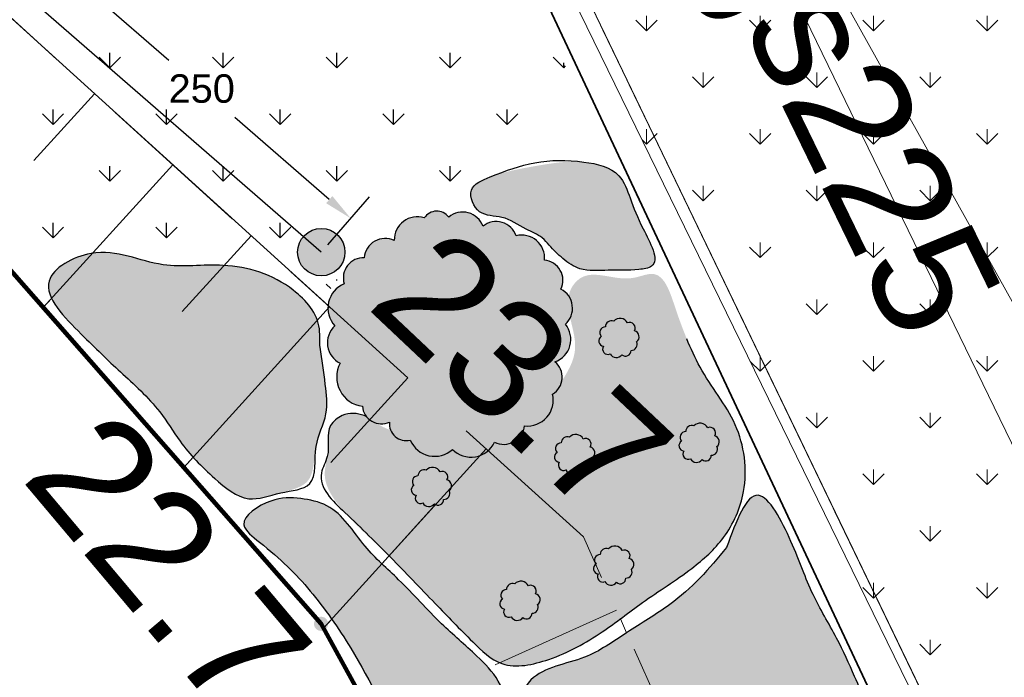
# Model space of a CAD drawing. Extents: x 5491061 to 5491264, y 5912943 to 5913063.
# Tile 39 of 58: x 5491226.67 to 5491232.9, y 5912993.07 to 5912997.24. Entities that reach past the tile are written whole.
import ezdxf
from ezdxf.enums import TextEntityAlignment as Align

# ---------------------------------------------------------------- set-up
doc = ezdxf.new("R2010")
doc.units = 0
for name, pattern in [('ACAD_ISO10W100', [18, 12, -3, 0, -3]), ('PRZER1-1', [1, 0.5, -0.5]), ('PRZER2-1', [1.5, 1, -0.5])]:
    doc.linetypes.add(name, pattern=pattern)
doc.layers.get('0').update_dxf_attribs({"linetype": 'CONTINUOUS'})
for name, color, linetype in [('AK_faszyna', 7, 'CONTINUOUS'), ('AK_ogordzenie', 7, 'CONTINUOUS'), ('AK_rośliny', 7, 'CONTINUOUS'), ('AK_wymiary', 7, 'CONTINUOUS')]:
    doc.layers.add(name, color=color, linetype=linetype)
for name, color, linetype, lineweight in [('GESDZI', 7, 'CONTINUOUS', 18), ('GESUZY', 96, 'CONTINUOUS', 18), ('GSLKOG', 7, 'CONTINUOUS', 35), ('GSPWPN', 7, 'CONTINUOUS', 13), ('GSPWPN_O', 7, 'CONTINUOUS', 13), ('GSSWWS', 141, 'CONTINUOUS', 18), ('GSSZSN', 7, 'CONTINUOUS', 18), ('GULGPR', 52, 'CONTINUOUS', 18), ('GULGPR_O', 52, 'CONTINUOUS', 18), ('GULWPR', 5, 'CONTINUOUS', 18)]:
    doc.layers.add(name, color=color, linetype=linetype, lineweight=lineweight)
doc.styles.add('Arial', font='arial.ttf')
doc.styles.get("Standard").update_dxf_attribs({"font": 'txt.shx'})
doc.linetypes.add('OGRODZENIE2', pattern='A,6.35,-2.54,[132,ltypeshp.shx,S=2.54,R=0,X=-2.54,Y=0],-2.54,25.4', length=36.83)
doc.dimstyles.get("Standard").update_dxf_attribs({"dimtxt": 0.18, "dimasz": 0.18, "dimexe": 0.18, "dimexo": 0.0625, "dimgap": 0.09, "dimtad": 0, "dimtih": 1, "dimtoh": 1, "dimdec": 4, "dimzin": 0, "dimdsep": 46, "dimtxsty": 'Standard', "dimcen": 0.09, "dimadec": 0, "dimazin": 0, "dimtfac": 1, "dimtdec": 4, "dimtofl": 0, "dimtmove": 0, "dimatfit": 3, "dimfxl": 1, "dimtolj": 1, "dimtzin": 0, "dimarcsym": 0})

# ---------------------------------------------------------------- blocks, each defined once
blk = doc.blocks.new('D_GSPWPN1')
blk.add_hatch(color=0).paths.add_polyline_path([(-0.045, 0), (-0.043467, -0.011647), (-0.038971, -0.0225), (-0.03182, -0.03182), (-0.0225, -0.038971), (-0.011647, -0.043467), (0, -0.045), (0.011647, -0.043467), (0.0225, -0.038971), (0.03182, -0.03182), (0.038971, -0.0225), (0.043467, -0.011647), (0.045, 0), (0.043467, 0.011647), (0.038971, 0.0225), (0.03182, 0.03182), (0.0225, 0.038971), (0.011647, 0.043467), (0, 0.045), (-0.011647, 0.043467), (-0.0225, 0.038971), (-0.03182, 0.03182), (-0.038971, 0.0225), (-0.043467, 0.011647)])
blk = doc.blocks.new('*D51')
at = {"layer": 'AK_wymiary', "color": 0, "linetype": 'Continuous', "lineweight": -2, "transparency": 16777216}
for p, q in [((5491226.7363, 5912997.452), (5491226.9999, 5912997.7548)), ((5491227.0175, 5912997.5009), (5491227.6156, 5912996.9803)), ((5491228.6318, 5912996.096), (5491228.0337, 5912996.6165)), ((5491228.6222, 5912995.8108), (5491228.8858, 5912996.1136))]:
    blk.add_line(p, q, dxfattribs=at)
at = {"layer": 'AK_wymiary', "color": 0, "linetype": 'Continuous', "lineweight": 140, "transparency": 16777216}
for points in [[(5491227.0372, 5912997.5235), (5491226.9978, 5912997.4782), (5491226.8817, 5912997.619)], [(5491228.6515, 5912996.1186), (5491228.6121, 5912996.0734), (5491228.7676, 5912995.9778)]]:
    blk.add_solid(points, dxfattribs=at)
at = {"layer": 'AK_wymiary', "color": 0, "linetype": 'Continuous', "lineweight": -3, "transparency": 16777216, "insert": (5491227.8247, 5912996.7984), "char_height": 0.18, "attachment_point": 5}
blk.add_mtext('\\A1;{\\fArial|b0|i0|c238|p34;250}', dxfattribs=at)
blk = doc.blocks.new('0')
at = {"linetype": 'Continuous', "lineweight": 5, "true_color": 0xc8c92d, "transparency": 33554534}
h = blk.add_hatch(dxfattribs=at)
h.set_pattern_fill('GRASS', color=52, scale=0.02)
h.set_pattern_definition([(90, (5491340.91723, 5912991.77712), (-0.3592102, 0.3592102), [0.09525, -0.6231705]), (45, (5491340.91723, 5912991.7771), (-0.3592102, 0.3592102), [0.09525, -0.41275]), (135, (5491340.91723, 5912991.7771), (-0.3592102, -0.3592102), [0.09525, -0.41275])])
h.paths.add_polyline_path([(5491281.949, 5913006.1858), (5491279.4173, 5913004.8811), (5491290.3695, 5912982.4378), (5491294.1285, 5912982.6466)])
at = {"layer": 'AK_rośliny', "color": 9, "linetype": 'Continuous', "lineweight": 0, "true_color": 0xc7c8ca}
blk.add_line((5491279.4173, 5913004.8811, -9.5834), (5491290.3695, 5912982.4378, 0.4766), dxfattribs=at)

msp = doc.modelspace()

# ---------------------------------------------------------------- hatches: boundary and pattern name
at = {"layer": 'AK_ogordzenie', "linetype": 'Continuous', "lineweight": -3, "true_color": 0x6a473c, "transparency": 33554534}
h = msp.add_hatch(color=17, dxfattribs=at)
h.dxf.hatch_style = 1
edge = h.paths.add_edge_path()
edge.add_arc((5491228.58116, 5912995.76361), 0.15, 91.756409, 451.756409)
at = {"layer": 'AK_rośliny', "linetype": 'Continuous', "lineweight": -3, "true_color": 0x136734, "transparency": 33554534}
h = msp.add_hatch(dxfattribs=at)
h.set_pattern_fill('GRASS', color=116, scale=0.02)
h.set_pattern_definition([(90, (5491226.88308, 5913000.88213), (-0.35921, 0.35921), [0.09525, -0.62317]), (45, (5491226.8831, 5913000.88213), (-0.35921, 0.35921), [0.09525, -0.41275]), (135, (5491226.8831, 5913000.88213), (-0.35921, -0.35921), [0.09525, -0.41275])])
edge = h.paths.add_edge_path()
edge.add_spline(control_points=[(5491225.80843, 5913006.09867), (5491226.03807, 5913005.58798), (5491226.60902, 5913004.3183), (5491227.98856, 5913001.51976), (5491229.18632, 5912999.0045), (5491230.06422, 5912997.01908), (5491230.29934, 5912996.66945), (5491230.37864, 5912996.37176), (5491229.94435, 5912996.37462), (5491229.60329, 5912996.39138), (5491229.43557, 5912996.0362), (5491229.12346, 5912996.081), (5491228.90573, 5912995.91723), (5491228.73106, 5912995.7271), (5491228.63649, 5912995.4018), (5491228.29908, 5912995.67467), (5491228.04404, 5912995.71357), (5491227.81341, 5912995.7127), (5491227.5657, 5912995.688), (5491227.2745, 5912995.82558), (5491226.93538, 5912995.79205), (5491226.78102, 5912995.52941), (5491226.42334, 5912995.962), (5491226.05319, 5912996.30369), (5491225.44652, 5912997.03109), (5491224.82329, 5912997.74109), (5491224.15041, 5912998.48665), (5491223.85819, 5912998.87697), (5491223.5156, 5912999.12667), (5491223.66893, 5912999.18772), (5491223.85201, 5912999.13395), (5491223.90143, 5912999.47286), (5491223.85949, 5912999.74118), (5491223.65675, 5912999.9829), (5491223.64113, 5913000.24981), (5491223.68016, 5913000.53754), (5491223.57865, 5913000.82656), (5491223.46915, 5913001.01803), (5491223.38752, 5913001.11266), (5491223.4005, 5913001.14519), (5491223.42703, 5913001.15503), (5491223.45493, 5913001.15615), (5491223.49809, 5913001.15137), (5491223.57308, 5913001.14691), (5491223.67506, 5913001.17038), (5491223.76653, 5913001.2496), (5491223.82424, 5913001.3693), (5491223.90266, 5913001.50205), (5491223.93349, 5913001.65984), (5491223.93301, 5913001.80687), (5491223.863, 5913001.92513), (5491223.73659, 5913001.91893), (5491223.74626, 5913002.02444), (5491223.8401, 5913001.9763), (5491223.92575, 5913001.9911), (5491223.98989, 5913002.02682), (5491224.02404, 5913002.07661), (5491224.07887, 5913002.05914), (5491224.14416, 5913002.07597), (5491224.20548, 5913002.11727), (5491224.20793, 5913002.18312), (5491224.27544, 5913002.17971), (5491224.33447, 5913002.21503), (5491224.38924, 5913002.27947), (5491224.4075, 5913002.34406), (5491224.39181, 5913002.39417), (5491224.42597, 5913002.41708), (5491224.44456, 5913002.45378), (5491224.45554, 5913002.50556), (5491224.44121, 5913002.55071), (5491224.43323, 5913002.58779), (5491224.40337, 5913002.60083), (5491224.44724, 5913002.61376), (5491224.46675, 5913002.63847), (5491224.50791, 5913002.68492), (5491224.5047, 5913002.75399), (5491224.49998, 5913002.80998), (5491224.46022, 5913002.83725), (5491224.48771, 5913002.85378), (5491224.49853, 5913002.8781), (5491224.51188, 5913002.90699), (5491224.51337, 5913002.94318), (5491224.50709, 5913002.98523), (5491224.54881, 5913003.00559), (5491224.57494, 5913003.04927), (5491224.60382, 5913003.02588), (5491224.63018, 5913003.0198), (5491224.67106, 5913003.02148), (5491224.71187, 5913003.04019), (5491224.75362, 5913003.07024), (5491224.79238, 5913003.108), (5491224.82814, 5913003.15982), (5491224.86571, 5913003.21912), (5491224.88078, 5913003.28304), (5491224.88958, 5913003.35084), (5491224.89318, 5913003.42231), (5491224.8962, 5913003.50061), (5491224.89404, 5913003.57355), (5491224.86449, 5913003.63355), (5491224.88442, 5913003.68321), (5491224.90559, 5913003.73451), (5491224.9569, 5913003.7163), (5491225.00438, 5913003.72339), (5491225.05383, 5913003.72058), (5491225.09587, 5913003.7285), (5491225.14623, 5913003.74281), (5491225.21423, 5913003.77431), (5491225.27938, 5913003.82801), (5491225.33619, 5913003.89466), (5491225.38569, 5913003.97052), (5491225.42301, 5913004.06535), (5491225.43977, 5913004.17487), (5491225.4374, 5913004.30091), (5491225.42577, 5913004.42597), (5491225.41884, 5913004.54117), (5491225.36063, 5913004.60068), (5491225.37344, 5913004.68005), (5491225.42566, 5913004.67357), (5491225.46687, 5913004.68472), (5491225.50856, 5913004.74707), (5491225.55084, 5913004.83474), (5491225.50762, 5913005.02682), (5491225.84897, 5913004.93433), (5491225.86871, 5913005.1047), (5491225.97189, 5913005.32807), (5491225.98336, 5913005.48271), (5491225.89738, 5913005.76908), (5491225.84005, 5913005.95236), (5491225.75407, 5913006.07836), (5491225.67105, 5913006.19428), (5491225.68854, 5913006.2674), (5491225.73004, 5913006.36246), (5491225.76489, 5913006.229), (5491225.78919, 5913006.17379), (5491225.80544, 5913006.11036), (5491225.80843, 5913006.09867)], knot_values=[0, 0, 0, 0, 1.6802041, 4.1774058, 9.3414063, 10.1353758, 10.5730889, 10.670621, 10.9438793, 11.4744595, 11.7116088, 11.9319262, 12.311391, 12.4627053, 12.7412284, 13.0578145, 13.402421, 13.566092, 13.7437747, 14.1389561, 14.5168124, 14.6423977, 14.897169, 15.6973915, 16.5253046, 17.5821922, 18.6413033, 19.3156481, 19.4416365, 19.5210528, 19.6942577, 19.9460159, 20.2861541, 20.5610403, 20.8390348, 21.0572959, 21.4313235, 21.7114066, 21.7483044, 21.7779734, 21.7986457, 21.829972, 21.8612982, 21.9287939, 22.0552977, 22.1633744, 22.279197, 22.4511904, 22.6235234, 22.7528249, 22.8912609, 22.9868726, 23.0333191, 23.1173409, 23.2012606, 23.3075877, 23.3261475, 23.3711136, 23.449763, 23.5345373, 23.5684897, 23.6175676, 23.6952084, 23.7780722, 23.8644774, 23.8863758, 23.9221802, 23.9684688, 24.0114235, 24.0758558, 24.1094487, 24.1207355, 24.1524289, 24.1836551, 24.2329504, 24.3247636, 24.3768081, 24.405776, 24.4257054, 24.4509138, 24.4889191, 24.5176501, 24.5619513, 24.5969753, 24.6507776, 24.6693661, 24.6956576, 24.7322879, 24.7895024, 24.8272353, 24.8866702, 24.9504874, 25.0160271, 25.0956729, 25.1445282, 25.2214251, 25.3100702, 25.3796023, 25.4401755, 25.4953769, 25.5433609, 25.5707363, 25.6391461, 25.6907827, 25.7172772, 25.7671462, 25.8476702, 25.940112, 26.0178546, 26.109897, 26.2106116, 26.3209344, 26.4403729, 26.5857705, 26.7072172, 26.7609949, 26.8371157, 26.8590868, 26.908232, 26.9578715, 27.0741199, 27.2152333, 27.3741672, 27.5191633, 27.6760335, 27.8434065, 28.0158132, 28.1901476, 28.3394045, 28.4553896, 28.5603272, 28.608852, 28.6684233, 28.8256521, 28.8611775, 28.8611775, 28.8611775, 28.8611775], degree=3, periodic=0)
at = {"layer": 'AK_rośliny', "linetype": 'Continuous', "lineweight": -3, "true_color": 0xe5c3d9, "transparency": 33554534}
h = msp.add_hatch(color=254, dxfattribs=at)
h.dxf.hatch_style = 1
edge = h.paths.add_edge_path()
edge.add_spline(control_points=[(5491230.02375, 5912995.80739), (5491230.05163, 5912995.77834), (5491230.10827, 5912995.71931), (5491230.23058, 5912995.63675), (5491230.40692, 5912995.65372), (5491230.54689, 5912995.64572), (5491230.74733, 5912995.67513), (5491230.6048, 5912995.92347), (5491230.54394, 5912996.08314), (5491230.46967, 5912996.28989), (5491230.21463, 5912996.35688), (5491229.93734, 5912996.30912), (5491229.7082, 5912996.2688), (5491229.49264, 5912996.17531), (5491229.56936, 5912995.9857), (5491229.74003, 5912996.00056), (5491229.85825, 5912995.91201), (5491229.97095, 5912995.8704), (5491230.01001, 5912995.82378), (5491230.02375, 5912995.80739)], knot_values=[0, 0, 0, 0, 0.1212721, 0.2463965, 0.4259254, 0.6205923, 0.7025646, 0.9464953, 1.1574921, 1.3154155, 1.5521788, 1.8605045, 2.1554846, 2.3004021, 2.445345, 2.5906571, 2.7612654, 2.8781329, 2.9415004, 2.9415004, 2.9415004, 2.9415004], degree=3, periodic=0)
at = {"layer": 'AK_rośliny', "linetype": 'OGRODZENIE2', "lineweight": -3, "true_color": 0x6da56f, "transparency": 33554534}
h = msp.add_hatch(color=115, dxfattribs=at)
edge = h.paths.add_edge_path()
edge.add_arc((5491228.98683, 5912995.71671), 0.13398, 64.940351, 174.940351)
edge.add_arc((5491228.84786, 5912995.60155), 0.12709, 87.511802, 197.511802)
edge.add_arc((5491228.78972, 5912995.40905), 0.16665, 112.237293, 222.237293)
edge.add_arc((5491228.76627, 5912995.19012), 0.14634, 133.067048, 243.067048)
edge.add_arc((5491228.866, 5912994.97309), 0.18722, 152.46213, 262.46213)
edge.add_arc((5491228.96227, 5912994.79794), 0.12129, 184.945169, 294.945169)
edge.add_arc((5491229.11923, 5912994.67652), 0.10642, 173.821072, 283.821072)
edge.add_arc((5491229.29832, 5912994.63733), 0.16652, 202.658861, 312.658861)
edge.add_arc((5491229.52881, 5912994.631), 0.16531, 224.631987, 334.631988)
edge.add_arc((5491229.73661, 5912994.67828), 0.13176, 243.674375, 353.674375)
edge.add_arc((5491229.88593, 5912994.82666), 0.16393, 263.568846, 373.568846)
edge.add_arc((5491229.98146, 5912994.97235), 0.12479, 300.75783, 410.75783)
edge.add_arc((5491230.00999, 5912995.21115), 0.15083, 289.527705, 399.527705)
edge.add_arc((5491230.03465, 5912995.4085), 0.13666, 312.130303, 422.130302)
edge.add_arc((5491229.98193, 5912995.58475), 0.12911, 334.571298, 444.571298)
edge.add_arc((5491229.85034, 5912995.72706), 0.14446, 354.522542, 464.522541)
edge.add_arc((5491229.68816, 5912995.82418), 0.13301, 18.737453, 128.737453)
edge.add_arc((5491229.47644, 5912995.88096), 0.1368, 20.081415, 130.081415)
edge.add_arc((5491229.31266, 5912995.92863), 0.09476, 36.984498, 146.984498)
edge.add_arc((5491229.18817, 5912995.84278), 0.14467, 71.86282, 181.86282)
at = {"layer": 'AK_rośliny', "linetype": 'Continuous', "lineweight": -3, "true_color": 0xac84b4, "transparency": 33554534}
h = msp.add_hatch(color=203, dxfattribs=at)
h.dxf.hatch_style = 1
edge = h.paths.add_edge_path()
edge.add_spline(control_points=[(5491228.57361, 5912995.16215), (5491228.58522, 5912995.08426), (5491228.60591, 5912994.94547), (5491228.62902, 5912994.72539), (5491228.52744, 5912994.5418), (5491228.54323, 5912994.29), (5491228.31315, 5912994.24147), (5491228.10441, 5912994.16326), (5491227.8793, 5912994.34795), (5491227.6983, 5912994.53275), (5491227.5451, 5912994.7953), (5491227.3047, 5912995.00581), (5491227.06973, 5912995.2364), (5491226.72614, 5912995.579), (5491227.19415, 5912995.83613), (5491227.54613, 5912995.64187), (5491227.99302, 5912995.71123), (5491228.37056, 5912995.59344), (5491228.57557, 5912995.35482), (5491228.57107, 5912995.21588), (5491228.5729, 5912995.17715), (5491228.57361, 5912995.16215)], knot_values=[0, 0, 0, 0, 0.2381945, 0.4244603, 0.6404967, 0.8663347, 1.0517626, 1.2580934, 1.5087722, 1.8309875, 2.0571784, 2.4114013, 2.7568871, 3.1491513, 3.4661195, 3.927102, 4.3081582, 4.7783898, 5.0734443, 5.1447905, 5.1899318, 5.1899318, 5.1899318, 5.1899318], degree=3, periodic=0)
at = {"layer": 'AK_rośliny', "linetype": 'Continuous', "lineweight": -3, "true_color": 0xaad095, "transparency": 33554534}
h = msp.add_hatch(color=253, dxfattribs=at)
h.dxf.hatch_style = 1
edge = h.paths.add_edge_path()
edge.add_spline(control_points=[(5491230.89432, 5912995.21493), (5491230.87177, 5912995.27208), (5491230.81909, 5912995.40561), (5491230.74219, 5912995.67676), (5491230.48474, 5912995.55093), (5491230.27812, 5912995.67505), (5491230.08574, 5912995.45615), (5491230.26453, 5912995.16647), (5491230.06391, 5912994.89253), (5491229.88028, 5912994.6427), (5491229.53687, 5912994.58447), (5491229.2249, 5912994.5867), (5491228.97836, 5912994.63591), (5491228.85084, 5912994.74498), (5491228.72204, 5912994.74784), (5491228.6004, 5912994.64617), (5491228.6356, 5912994.49884), (5491228.57564, 5912994.30931), (5491228.7569, 5912994.06535), (5491229.02313, 5912993.83976), (5491229.28765, 5912993.55089), (5491229.50906, 5912993.32473), (5491229.73125, 5912993.10867), (5491230.06174, 5912993.18137), (5491230.34572, 5912993.33799), (5491230.62819, 5912993.56324), (5491230.90482, 5912993.73242), (5491231.15101, 5912993.95311), (5491231.29502, 5912994.27673), (5491231.23839, 5912994.69137), (5491231.0035, 5912994.96196), (5491230.92063, 5912995.15397), (5491230.89432, 5912995.21493)], knot_values=[0, 0, 0, 0, 0.1974046, 0.4611965, 0.6023447, 0.9286139, 1.0186983, 1.3894994, 1.7070395, 1.956421, 2.3030753, 2.6734879, 2.9162274, 3.0278174, 3.1653853, 3.2629134, 3.4596616, 3.5613547, 3.8451143, 4.2527722, 4.6567331, 4.9970718, 5.2276966, 5.5251732, 5.9061004, 6.2203276, 6.6003724, 6.880885, 7.1981714, 7.6244015, 8.0515412, 8.2502262, 8.2502262, 8.2502262, 8.2502262], degree=3, periodic=0)
at = {"layer": 'AK_rośliny', "linetype": 'Continuous', "lineweight": -3, "true_color": 0x9e247b, "transparency": 33554534}
h = msp.add_hatch(color=224, dxfattribs=at)
h.dxf.hatch_style = 1
edge = h.paths.add_edge_path()
edge.add_arc((5491230.41881, 5912995.29058), 0.03891, 69.672391, 179.672391)
edge.add_arc((5491230.37964, 5912995.25502), 0.03579, 89.571491, 223.536987)
edge.add_arc((5491230.37104, 5912995.20147), 0.03371, 120.981941, 264.486926)
edge.add_arc((5491230.39514, 5912995.14914), 0.03316, 145.510913, 296.909092)
edge.add_arc((5491230.44844, 5912995.13875), 0.04283, 206.603925, 325.380869)
edge.add_arc((5491230.50719, 5912995.1397), 0.03452, 227.093478, 363.425279)
edge.add_arc((5491230.54362, 5912995.17929), 0.03758, 266.985924, 387.160327)
edge.add_arc((5491230.55469, 5912995.22741), 0.0382, 305.836755, 436.862877)
edge.add_arc((5491230.56337, 5912995.26461), 0.00000000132, 135, 225)
edge.add_arc((5491230.53351, 5912995.28322), 0.03518, 328.066769, 474.014044)
edge.add_arc((5491230.47163, 5912995.29054), 0.05365, 27.549792, 137.105454)
h = msp.add_hatch(color=224, dxfattribs=at)
h.dxf.hatch_style = 1
edge = h.paths.add_edge_path()
edge.add_arc((5491230.92662, 5912994.62671), 0.03891, 69.672391, 179.672391)
edge.add_arc((5491230.88744, 5912994.59114), 0.03579, 89.571491, 223.536987)
edge.add_arc((5491230.87885, 5912994.5376), 0.03371, 120.981941, 264.486926)
edge.add_arc((5491230.90295, 5912994.48527), 0.03316, 145.510913, 296.909092)
edge.add_arc((5491230.95625, 5912994.47488), 0.04283, 206.603925, 325.380869)
edge.add_arc((5491231.015, 5912994.47583), 0.03452, 227.093478, 363.425279)
edge.add_arc((5491231.05142, 5912994.51542), 0.03758, 266.985924, 387.160327)
edge.add_arc((5491231.0625, 5912994.56354), 0.0382, 305.836755, 436.862877)
edge.add_arc((5491231.07118, 5912994.60074), 0.00000000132, 135, 225)
edge.add_arc((5491231.04132, 5912994.61935), 0.03518, 328.066769, 474.014044)
edge.add_arc((5491230.97944, 5912994.62667), 0.05365, 27.549792, 137.105454)
h = msp.add_hatch(color=224, dxfattribs=at)
h.dxf.hatch_style = 1
edge = h.paths.add_edge_path()
edge.add_arc((5491230.1388, 5912994.55558), 0.03891, 69.672391, 179.672391)
edge.add_arc((5491230.09963, 5912994.52002), 0.03579, 89.571491, 223.536987)
edge.add_arc((5491230.09104, 5912994.46647), 0.03371, 120.981941, 264.486926)
edge.add_arc((5491230.11513, 5912994.41414), 0.03316, 145.510913, 296.909092)
edge.add_arc((5491230.16843, 5912994.40375), 0.04283, 206.603925, 325.380869)
edge.add_arc((5491230.22718, 5912994.4047), 0.03452, 227.093478, 363.425279)
edge.add_arc((5491230.26361, 5912994.44429), 0.03758, 266.985924, 387.160327)
edge.add_arc((5491230.27468, 5912994.49242), 0.0382, 305.836755, 436.862877)
edge.add_arc((5491230.28336, 5912994.52961), 0.00000000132, 135, 225)
edge.add_arc((5491230.25351, 5912994.54822), 0.03518, 328.066769, 474.014044)
edge.add_arc((5491230.19162, 5912994.55554), 0.05365, 27.549792, 137.105454)
h = msp.add_hatch(color=224, dxfattribs=at)
h.dxf.hatch_style = 1
edge = h.paths.add_edge_path()
edge.add_arc((5491229.23234, 5912994.34693), 0.03891, 69.672391, 179.672391)
edge.add_arc((5491229.19316, 5912994.31137), 0.03579, 89.571491, 223.536987)
edge.add_arc((5491229.18457, 5912994.25782), 0.03371, 120.981941, 264.486926)
edge.add_arc((5491229.20867, 5912994.2055), 0.03316, 145.510913, 296.909092)
edge.add_arc((5491229.26197, 5912994.19511), 0.04283, 206.603925, 325.380869)
edge.add_arc((5491229.32071, 5912994.19605), 0.03452, 227.093478, 363.425279)
edge.add_arc((5491229.35714, 5912994.23565), 0.03758, 266.985924, 387.160327)
edge.add_arc((5491229.36822, 5912994.28377), 0.0382, 305.836755, 436.862877)
edge.add_arc((5491229.3769, 5912994.32097), 0.00000000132, 135, 225)
edge.add_arc((5491229.34704, 5912994.33958), 0.03518, 328.066769, 474.014044)
edge.add_arc((5491229.28516, 5912994.3469), 0.05365, 27.549792, 137.105454)
at = {"layer": 'AK_rośliny', "linetype": 'Continuous', "lineweight": -3, "true_color": 0xd9c0a9, "transparency": 33554534}
h = msp.add_hatch(color=9, dxfattribs=at)
h.dxf.hatch_style = 1
edge = h.paths.add_edge_path()
edge.add_spline(control_points=[(5491231.14599, 5912993.89379), (5491231.20848, 5912994.06212), (5491231.32889, 5912994.38651), (5491231.58008, 5912993.90103), (5491231.67229, 5912993.61297), (5491231.84068, 5912993.3349), (5491231.95102, 5912993.0938), (5491232.02809, 5912992.91175), (5491232.06981, 5912992.70734), (5491231.86042, 5912992.65246), (5491231.69733, 5912992.61649), (5491231.4954, 5912992.63139), (5491231.27858, 5912992.44023), (5491231.38964, 5912992.11289), (5491231.54585, 5912991.78815), (5491231.33417, 5912991.55743), (5491231.12112, 5912991.41077), (5491230.84022, 5912991.40305), (5491230.53696, 5912991.58468), (5491230.28221, 5912991.95237), (5491230.08003, 5912992.39406), (5491229.75068, 5912992.74674), (5491229.91057, 5912993.13279), (5491230.24582, 5912993.16364), (5491230.51564, 5912993.36202), (5491230.77325, 5912993.51017), (5491230.98328, 5912993.69636), (5491231.09146, 5912993.82763), (5491231.14599, 5912993.89379)], knot_values=[0, 0, 0, 0, 0.3860231, 0.7438842, 1.1084155, 1.4222003, 1.6902372, 1.893534, 2.0563838, 2.1928923, 2.4430638, 2.5951459, 2.7746466, 3.2021902, 3.4858359, 3.7784025, 4.0170872, 4.2655078, 4.566914, 5.0402621, 5.5722165, 6.0754783, 6.2976939, 6.6656007, 6.9747495, 7.3014759, 7.5543827, 7.811392, 7.811392, 7.811392, 7.811392], degree=3, periodic=0)
at = {"layer": 'AK_rośliny', "linetype": 'Continuous', "lineweight": -3, "true_color": 0x8690cb, "transparency": 33554534}
h = msp.add_hatch(color=153, dxfattribs=at)
h.dxf.hatch_style = 1
edge = h.paths.add_edge_path()
edge.add_spline(control_points=[(5491229.67234, 5912989.9973), (5491229.69819, 5912990.10572), (5491229.75998, 5912990.36492), (5491229.83365, 5912990.73789), (5491229.94026, 5912991.15466), (5491229.71014, 5912991.49628), (5491229.53867, 5912991.87252), (5491229.29832, 5912992.22738), (5491229.05428, 5912992.70214), (5491228.8351, 5912993.17839), (5491228.51371, 5912993.63359), (5491228.29561, 5912993.85323), (5491228.01716, 5912994.05477), (5491228.2721, 5912994.21667), (5491228.45127, 5912994.20695), (5491228.68896, 5912994.15899), (5491228.83544, 5912993.89834), (5491229.09761, 5912993.67517), (5491229.31588, 5912993.4233), (5491229.54502, 5912993.23166), (5491229.72317, 5912993.04821), (5491229.78507, 5912992.82758), (5491229.82196, 5912992.56499), (5491230.02063, 5912992.34439), (5491230.16573, 5912992.05008), (5491230.37151, 5912991.75517), (5491230.5372, 5912991.47259), (5491230.77573, 5912991.33021), (5491230.97783, 5912991.24689), (5491231.09813, 5912991.04415), (5491231.15579, 5912990.80938), (5491231.05292, 5912990.55047), (5491230.7799, 5912990.411), (5491230.46047, 5912990.30889), (5491230.18183, 5912990.05346), (5491229.94159, 5912989.88534), (5491229.77584, 5912989.61183), (5491229.60373, 5912989.75759), (5491229.62853, 5912989.89412), (5491229.66018, 5912989.96866), (5491229.67234, 5912989.9973)], knot_values=[0, 0, 0, 0, 0.3333636, 0.7969419, 1.1617564, 1.5520699, 1.9592978, 2.4184657, 2.8289504, 3.5586204, 4.0028962, 4.4489864, 4.5960881, 4.8294576, 4.9931468, 5.1654653, 5.5181542, 5.8172757, 6.2072341, 6.5093328, 6.7182516, 6.9582717, 7.1813329, 7.5008074, 7.8155717, 8.1654476, 8.5854471, 8.7650406, 8.9918324, 9.2233029, 9.4387726, 9.7031084, 9.9818349, 10.3236392, 10.7119596, 11.0658787, 11.2936746, 11.4305458, 11.5816094, 11.6758654, 11.6758654, 11.6758654, 11.6758654], degree=3, periodic=0)
at = {"layer": 'AK_rośliny', "linetype": 'Continuous', "lineweight": -3, "true_color": 0x9e247b, "transparency": 33554534}
h = msp.add_hatch(color=224, dxfattribs=at)
h.dxf.hatch_style = 1
edge = h.paths.add_edge_path()
edge.add_arc((5491230.38559, 5912993.84903), 0.03891, 69.672391, 179.672391)
edge.add_arc((5491230.34641, 5912993.81347), 0.03579, 89.571491, 223.536987)
edge.add_arc((5491230.33782, 5912993.75992), 0.03371, 120.981941, 264.486926)
edge.add_arc((5491230.36192, 5912993.70759), 0.03316, 145.510913, 296.909092)
edge.add_arc((5491230.41522, 5912993.6972), 0.04283, 206.603925, 325.380869)
edge.add_arc((5491230.47396, 5912993.69815), 0.03452, 227.093478, 363.425279)
edge.add_arc((5491230.51039, 5912993.73774), 0.03758, 266.985924, 387.160327)
edge.add_arc((5491230.52147, 5912993.78587), 0.0382, 305.836755, 436.862877)
edge.add_arc((5491230.53015, 5912993.82306), 0.00000000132, 135, 225)
edge.add_arc((5491230.50029, 5912993.84167), 0.03518, 328.066769, 474.014044)
edge.add_arc((5491230.43841, 5912993.84899), 0.05365, 27.549792, 137.105454)
h = msp.add_hatch(color=224, dxfattribs=at)
h.dxf.hatch_style = 1
edge = h.paths.add_edge_path()
edge.add_arc((5491229.79235, 5912993.62616), 0.03891, 69.672391, 179.672391)
edge.add_arc((5491229.75318, 5912993.5906), 0.03579, 89.571491, 223.536987)
edge.add_arc((5491229.74459, 5912993.53705), 0.03371, 120.981941, 264.486926)
edge.add_arc((5491229.76868, 5912993.48472), 0.03316, 145.510913, 296.909092)
edge.add_arc((5491229.82198, 5912993.47433), 0.04283, 206.603925, 325.380869)
edge.add_arc((5491229.88073, 5912993.47528), 0.03452, 227.093478, 363.425279)
edge.add_arc((5491229.91716, 5912993.51487), 0.03758, 266.985924, 387.160327)
edge.add_arc((5491229.92823, 5912993.563), 0.0382, 305.836755, 436.862877)
edge.add_arc((5491229.93691, 5912993.60019), 0.00000000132, 135, 225)
edge.add_arc((5491229.90706, 5912993.6188), 0.03518, 328.066769, 474.014044)
edge.add_arc((5491229.84517, 5912993.62612), 0.05365, 27.549792, 137.105454)

# ---------------------------------------------------------------- linework, layer by layer
at = {"color": 251, "linetype": 'Continuous', "lineweight": 0, "true_color": 0x636466}
for p, q in [((5491234.92, 5912987.71), (5491222.72, 5913013.04)), ((5491224.86, 5912998.84), (5491228.62393, 5912995.42588)), ((5491223.98, 5912998.65), (5491226.82155, 5912995.4131)), ((5491223.98, 5912998.65), (5491228.58, 5912993.41)), ((5491226.82155, 5912995.4131), (5491226.87614, 5912995.47328)), ((5491227.76963, 5912994.46527), (5491227.71067, 5912994.40027)), ((5491227.71067, 5912994.40027), (5491228.58, 5912993.41)), ((5491228.9652, 5912993.79029), (5491229.30526, 5912994.16519)), ((5491229.30526, 5912994.16519), (5491228.9652, 5912993.79029)), ((5491228.59518, 5912993.38236), (5491228.64706, 5912993.43955)), ((5491230.47413, 5912993.44145), (5491230.51379, 5912993.35361)), ((5491228.58, 5912993.41), (5491228.59518, 5912993.38236)), ((5491228.58, 5912993.41), (5491229.81, 5912991.17))]:
    msp.add_line(p, q, dxfattribs=at)
at = {"color": 252, "linetype": 'Continuous', "lineweight": 0, "true_color": 0x939598}
for centre, radius, start, end in [((5491230.26361, 5912994.44429), 0.03758, 266.985924, 27.160327), ((5491230.16843, 5912994.40375), 0.04283, 206.603925, 325.380869), ((5491230.22718, 5912994.4047), 0.03452, 227.093478, 3.425279)]:
    msp.add_arc(centre, radius, start, end, dxfattribs=at)
at = {"layer": 'AK_faszyna', "color": 39, "linetype": 'ACAD_ISO10W100', "lineweight": 100, "true_color": 0x5a3624, "transparency": 33554559}
for p, q in [((5491223.98967, 5912998.63899, 10.06), (5491228.58, 5912993.41)), ((5491228.58, 5912993.41), (5491229.78276, 5912991.21962))]:
    msp.add_line(p, q, dxfattribs=at)
at = {"layer": 'AK_ogordzenie', "linetype": 'Continuous', "lineweight": -3}
msp.add_line((5491228.58116, 5912995.76361), (5491226.6953, 5912997.40481), dxfattribs=at)
msp.add_circle((5491228.58116, 5912995.76361), 0.15, dxfattribs=at)
msp.add_spline([(5491230.02375, 5912995.80739), (5491230.11081, 5912995.72296), (5491230.21835, 5912995.659), (5491230.39758, 5912995.64877), (5491230.59218, 5912995.65388), (5491230.67156, 5912995.67435), (5491230.61779, 5912995.91228), (5491230.53585, 5912996.10672), (5491230.46416, 5912996.24743), (5491230.24395, 5912996.33442), (5491229.93366, 5912996.33013), (5491229.64991, 5912996.23976), (5491229.53213, 5912996.15533), (5491229.58334, 5912996.01973), (5491229.72417, 5912995.98392), (5491229.8778, 5912995.90972), (5491229.98022, 5912995.85344), (5491230.02375, 5912995.80739)], degree=3, dxfattribs=at)
at = {"layer": 'AK_rośliny', "linetype": 'Continuous', "lineweight": -3}
for points in [[(5491229.04358, 5912995.83807, 0.5205671), (5491228.85338, 5912995.72852, 0.5205671), (5491228.72666, 5912995.56331, 0.5205671), (5491228.66634, 5912995.29703, 0.5205671), (5491228.69999, 5912995.05965, 0.5205671), (5491228.84144, 5912994.78749, 0.5205671), (5491229.01343, 5912994.68797, 0.5205671), (5491229.14465, 5912994.57318, 0.5205671), (5491229.41117, 5912994.51487, 0.5205671), (5491229.67817, 5912994.56018, 0.5205671), (5491229.86756, 5912994.66376, 0.5205671), (5491230.04528, 5912994.86511, 0.5205671), (5491230.0604, 5912995.069, 0.5205671), (5491230.12632, 5912995.30714, 0.5205671), (5491230.09853, 5912995.52931, 0.5205671), (5491229.99415, 5912995.71327, 0.5205671), (5491229.81412, 5912995.86691, 0.5205671), (5491229.60492, 5912995.92793, 0.5205671), (5491229.38835, 5912995.98563, 0.5205671), (5491229.23321, 5912995.98026, 0.5205671), (5491229.04358, 5912995.83807, 0.5205671)], [(5491230.43232, 5912995.32706, 0.5205671), (5491230.3799, 5912995.2908, 0.5205671), (5491230.3799, 5912995.2908, 0.6616691), (5491230.35369, 5912995.23037, 0.5205671), (5491230.35369, 5912995.23037, 0.7232476), (5491230.36781, 5912995.16792, 0.5205671), (5491230.36781, 5912995.16792, 0.7770654), (5491230.41015, 5912995.11957, 0.5205671), (5491230.41015, 5912995.11957, 0.5702566), (5491230.48369, 5912995.11442, 0.5205671), (5491230.48369, 5912995.11442, 0.676617), (5491230.54164, 5912995.14176, 0.5205671), (5491230.54164, 5912995.14176, 0.5783653), (5491230.57705, 5912995.19645, 0.5205671), (5491230.57705, 5912995.19645, 0.6433828), (5491230.56337, 5912995.26461, 0.5205671), (5491230.56337, 5912995.26461, 0.7396051), (5491230.5192, 5912995.31536, 0.5205671), (5491230.5192, 5912995.31536, 0.5181053), (5491230.43232, 5912995.32706)], [(5491230.94013, 5912994.66319, 0.5205671), (5491230.88771, 5912994.62693, 0.5205671), (5491230.88771, 5912994.62693, 0.6616691), (5491230.8615, 5912994.5665, 0.5205671), (5491230.8615, 5912994.5665, 0.7232476), (5491230.87562, 5912994.50405, 0.5205671), (5491230.87562, 5912994.50405, 0.7770654), (5491230.91796, 5912994.4557, 0.5205671), (5491230.91796, 5912994.4557, 0.5702566), (5491230.9915, 5912994.45055, 0.5205671), (5491230.9915, 5912994.45055, 0.676617), (5491231.04945, 5912994.47789, 0.5205671), (5491231.04945, 5912994.47789, 0.5783653), (5491231.08486, 5912994.53258, 0.5205671), (5491231.08486, 5912994.53258, 0.6433828), (5491231.07118, 5912994.60074, 0.5205671), (5491231.07118, 5912994.60074, 0.7396051), (5491231.02701, 5912994.65149, 0.5205671), (5491231.02701, 5912994.65149, 0.5181053), (5491230.94013, 5912994.66319)], [(5491230.15232, 5912994.59206, 0.5205671), (5491230.0999, 5912994.5558, 0.5205671), (5491230.0999, 5912994.5558, 0.6616691), (5491230.07369, 5912994.49537, 0.5205671), (5491230.07369, 5912994.49537, 0.7232476), (5491230.0878, 5912994.43292, 0.5205671), (5491230.0878, 5912994.43292, 0.7770654), (5491230.13014, 5912994.38457, 0.5205671), (5491230.13014, 5912994.38457, 0.5702566), (5491230.20368, 5912994.37942, 0.5205671), (5491230.20368, 5912994.37942, 0.676617), (5491230.26163, 5912994.40676, 0.5205671), (5491230.26163, 5912994.40676, 0.5783653), (5491230.29705, 5912994.46145, 0.5205671), (5491230.29705, 5912994.46145, 0.6433828), (5491230.28336, 5912994.52961, 0.5205671), (5491230.28336, 5912994.52961, 0.7396051), (5491230.23919, 5912994.58036, 0.5205671), (5491230.23919, 5912994.58036, 0.5181053), (5491230.15232, 5912994.59206)], [(5491229.24585, 5912994.38342, 0.5205671), (5491229.19343, 5912994.34716, 0.5205671), (5491229.19343, 5912994.34716, 0.6616691), (5491229.16722, 5912994.28672, 0.5205671), (5491229.16722, 5912994.28672, 0.7232476), (5491229.18133, 5912994.22427, 0.5205671), (5491229.18133, 5912994.22427, 0.7770654), (5491229.22367, 5912994.17593, 0.5205671), (5491229.22367, 5912994.17593, 0.5702566), (5491229.29722, 5912994.17077, 0.5205671), (5491229.29722, 5912994.17077, 0.676617), (5491229.35517, 5912994.19812, 0.5205671), (5491229.35517, 5912994.19812, 0.5783653), (5491229.39058, 5912994.2528, 0.5205671), (5491229.39058, 5912994.2528, 0.6433828), (5491229.3769, 5912994.32097, 0.5205671), (5491229.3769, 5912994.32097, 0.7396051), (5491229.33273, 5912994.37171, 0.5205671), (5491229.33273, 5912994.37171, 0.5181053), (5491229.24585, 5912994.38342)], [(5491230.3991, 5912993.88551, 0.5205671), (5491230.34668, 5912993.84925, 0.5205671), (5491230.34668, 5912993.84925, 0.6616691), (5491230.32047, 5912993.78882, 0.5205671), (5491230.32047, 5912993.78882, 0.7232476), (5491230.33458, 5912993.72637, 0.5205671), (5491230.33458, 5912993.72637, 0.7770654), (5491230.37692, 5912993.67802, 0.5205671), (5491230.37692, 5912993.67802, 0.5702566), (5491230.45047, 5912993.67287, 0.5205671), (5491230.45047, 5912993.67287, 0.676617), (5491230.50842, 5912993.70021, 0.5205671), (5491230.50842, 5912993.70021, 0.5783653), (5491230.54383, 5912993.7549, 0.5205671), (5491230.54383, 5912993.7549, 0.6433828), (5491230.53015, 5912993.82306, 0.5205671), (5491230.53015, 5912993.82306, 0.7396051), (5491230.48598, 5912993.87381, 0.5205671), (5491230.48598, 5912993.87381, 0.5181053), (5491230.3991, 5912993.88551)], [(5491229.80587, 5912993.66264, 0.5205671), (5491229.75345, 5912993.62638, 0.5205671), (5491229.75345, 5912993.62638, 0.6616691), (5491229.72724, 5912993.56595, 0.5205671), (5491229.72724, 5912993.56595, 0.7232476), (5491229.74135, 5912993.5035, 0.5205671), (5491229.74135, 5912993.5035, 0.7770654), (5491229.78369, 5912993.45515, 0.5205671), (5491229.78369, 5912993.45515, 0.5702566), (5491229.85723, 5912993.45, 0.5205671), (5491229.85723, 5912993.45, 0.676617), (5491229.91518, 5912993.47734, 0.5205671), (5491229.91518, 5912993.47734, 0.5783653), (5491229.9506, 5912993.53203, 0.5205671), (5491229.9506, 5912993.53203, 0.6433828), (5491229.93691, 5912993.60019, 0.5205671), (5491229.93691, 5912993.60019, 0.7396051), (5491229.89274, 5912993.65094, 0.5205671), (5491229.89274, 5912993.65094, 0.5181053), (5491229.80587, 5912993.66264)]]:
    msp.add_lwpolyline(points, format="xyb", dxfattribs=at)
for points in [[(5491228.57361, 5912995.16215), (5491228.60675, 5912994.92627), (5491228.61089, 5912994.74005), (5491228.54877, 5912994.53314), (5491228.50809, 5912994.29791), (5491228.32511, 5912994.23932), (5491228.12217, 5912994.20208), (5491227.90681, 5912994.33037), (5491227.6873, 5912994.56624), (5491227.55891, 5912994.75246), (5491227.31041, 5912995.00489), (5491227.06191, 5912995.24491), (5491226.85906, 5912995.58065), (5491227.12412, 5912995.75446), (5491227.57971, 5912995.68411), (5491227.96074, 5912995.67997), (5491228.4039, 5912995.52272), (5491228.56957, 5912995.27856), (5491228.57195, 5912995.20726), (5491228.57361, 5912995.16215)], [(5491229.67234, 5912989.9973), (5491229.74791, 5912990.32198), (5491229.84616, 5912990.77503), (5491229.88772, 5912991.13747), (5491229.72524, 5912991.49236), (5491229.53585, 5912991.85286), (5491229.2978, 5912992.24551), (5491229.10509, 5912992.60794), (5491228.76838, 5912993.25528), (5491228.51144, 5912993.61772), (5491228.19027, 5912993.9273), (5491228.09202, 5912994.03679), (5491228.26268, 5912994.1877), (5491228.45099, 5912994.20291), (5491228.61724, 5912994.1576), (5491228.85907, 5912993.90088), (5491229.07067, 5912993.68945), (5491229.34272, 5912993.41007), (5491229.56566, 5912993.2062), (5491229.70169, 5912993.04763), (5491229.78104, 5912992.82111), (5491229.83435, 5912992.60451), (5491230.00816, 5912992.33646), (5491230.16686, 5912992.06463), (5491230.35579, 5912991.77015), (5491230.63018, 5912991.44513), (5491230.76434, 5912991.34165), (5491230.96083, 5912991.22839), (5491231.0893, 5912991.03584), (5491231.13086, 5912990.82442), (5491231.03262, 5912990.57902), (5491230.79835, 5912990.428), (5491230.48473, 5912990.29209), (5491230.17489, 5912990.05801), (5491229.91402, 5912989.81884), (5491229.7402, 5912989.6716), (5491229.6344, 5912989.75843), (5491229.63818, 5912989.90945), (5491229.67234, 5912989.9973)], [(5491231.14599, 5912993.89379), (5491231.34642, 5912994.2237), (5491231.55417, 5912993.93231), (5491231.69423, 5912993.59576), (5491231.8425, 5912993.31922), (5491231.95722, 5912993.07697), (5491232.02866, 5912992.88664), (5491232.03089, 5912992.72381), (5491231.9075, 5912992.66541), (5491231.66073, 5912992.62431), (5491231.5092, 5912992.61134), (5491231.3712, 5912992.49655), (5491231.41553, 5912992.07131), (5491231.48647, 5912991.79668), (5491231.318, 5912991.55748), (5491231.11407, 5912991.43345), (5491230.86581, 5912991.42459), (5491230.58623, 5912991.55579), (5491230.30722, 5912991.93842), (5491230.04122, 5912992.3991), (5491229.81956, 5912992.85092), (5491229.90822, 5912993.05468), (5491230.24694, 5912993.19831), (5491230.51408, 5912993.35389), (5491230.7875, 5912993.53276), (5491230.97737, 5912993.69983), (5491231.14599, 5912993.89379)]]:
    msp.add_spline(points, degree=3, dxfattribs=at)
msp.add_open_spline([(5491228.86873, 5912994.72074), (5491228.86319, 5912994.72345), (5491228.81652, 5912994.74627), (5491228.72261, 5912994.74781), (5491228.59818, 5912994.64583), (5491228.65011, 5912994.50153), (5491228.53157, 5912994.30112), (5491228.78083, 5912994.0698), (5491229.0158, 5912993.83839), (5491229.28929, 5912993.55119), (5491229.5088, 5912993.32468), (5491229.73133, 5912993.10868), (5491230.06171, 5912993.18137), (5491230.34573, 5912993.33799), (5491230.62818, 5912993.56324), (5491230.90482, 5912993.73242), (5491231.15101, 5912993.95311), (5491231.29502, 5912994.27673), (5491231.23839, 5912994.69137), (5491231.0035, 5912994.96196), (5491230.92063, 5912995.15397), (5491230.89432, 5912995.21493)], degree=3, knots=[3.0093105, 3.0093105, 3.0093105, 3.0093105, 3.0278174, 3.1653853, 3.2629134, 3.4596616, 3.5613547, 3.8451143, 4.2527722, 4.6567331, 4.9970718, 5.2276966, 5.5251732, 5.9061004, 6.2203276, 6.6003724, 6.880885, 7.1981714, 7.6244015, 8.0515412, 8.2502262, 8.2502262, 8.2502262, 8.2502262], dxfattribs=at)
at = {"layer": 'GESDZI', "color": 252, "linetype": 'Continuous', "lineweight": 13, "true_color": 0x939598, "elevation": 10.22, "flags": 128}
msp.add_lwpolyline([(5491209.5817, 5913041.91374), (5491212.9, 5913034.29), (5491217.7, 5913023.67), (5491222.72, 5913013.04), (5491234.92, 5912987.71), (5491236.23, 5912984.98), (5491238.39, 5912985.1), (5491245.88014, 5912969.79957)], dxfattribs=at)
at = {"layer": 'GESDZI', "color": 252, "linetype": 'Continuous', "lineweight": 18, "true_color": 0x939598, "elevation": 10.22}
msp.add_lwpolyline([(5491234.92, 5912987.71), (5491222.72, 5913013.04), (5491195.8, 5912999.17), (5491198.54, 5912994.11), (5491204.74, 5912982.92), (5491236.23, 5912984.98)], close=True, dxfattribs=at)
at = {"layer": 'GESUZY', "color": 252, "linetype": 'PRZER1-1', "lineweight": 13, "true_color": 0x939598, "elevation": 10.08}
msp.add_lwpolyline([(5491209.5817, 5913041.91374), (5491212.9, 5913034.29), (5491217.7, 5913023.67), (5491222.72, 5913013.04), (5491234.92, 5912987.71), (5491236.23, 5912984.98), (5491238.39, 5912985.1), (5491245.88014, 5912969.79957)], dxfattribs=at)
at = {"layer": 'GESUZY', "color": 252, "linetype": 'PRZER1-1', "lineweight": 18, "true_color": 0x939598, "elevation": 10.08}
msp.add_lwpolyline([(5491234.92, 5912987.71), (5491222.72, 5913013.04), (5491195.8, 5912999.17), (5491198.54, 5912994.11), (5491204.74, 5912982.92), (5491236.23, 5912984.98)], close=True, dxfattribs=at)
at = {"layer": 'GSLKOG', "color": 252, "linetype": 'Continuous', "lineweight": 35, "true_color": 0x939598, "elevation": 10.18}
msp.add_lwpolyline([(5491234.75, 5912987.24), (5491217.7, 5913023.57)], dxfattribs=at)
at = {"layer": 'GSSWWS', "color": 252, "linetype": 'Continuous', "lineweight": 18, "true_color": 0x939598, "elevation": 10.06}
msp.add_lwpolyline([(5491207.66, 5912988.8), (5491209.36, 5912988.05), (5491214.92, 5912987.7), (5491218.27, 5912986.6), (5491227.48, 5912987.34), (5491229.29, 5912988.44), (5491229.81, 5912991.17), (5491228.58, 5912993.41), (5491223.98, 5912998.65), (5491221.52, 5913001.15), (5491216.98, 5913002.52), (5491211.32, 5913000.97), (5491206.02, 5912997.8), (5491204.48, 5912996.04), (5491205.61, 5912992.1)], close=True, dxfattribs=at)
at = {"layer": 'GSSZSN', "color": 251, "linetype": 'PRZER2-1', "lineweight": 18, "true_color": 0x636466, "elevation": 10.06}
for points in [[(5491207.31, 5912987.84), (5491209.07, 5912986.94), (5491214.73, 5912986.69), (5491217.75, 5912985.25), (5491227.94, 5912985.72), (5491231.16, 5912987.34), (5491231.59, 5912990.97), (5491230.24, 5912993.96), (5491224.86, 5912998.84), (5491222.76, 5913002.47), (5491217.03, 5913003.7), (5491211.32, 5913002.67), (5491204.91, 5912998.73), (5491202.83, 5912996.12), (5491204.78, 5912991.64)], [(5491207.66, 5912988.8), (5491209.36, 5912988.05), (5491214.92, 5912987.7), (5491218.27, 5912986.6), (5491227.48, 5912987.34), (5491229.29, 5912988.44), (5491229.81, 5912991.17), (5491228.58, 5912993.41), (5491223.98, 5912998.65), (5491221.52, 5913001.15), (5491216.98, 5913002.52), (5491211.32, 5913000.97), (5491206.02, 5912997.8), (5491204.48, 5912996.04), (5491205.61, 5912992.1)]]:
    msp.add_lwpolyline(points, close=True, dxfattribs=at)
at = {"layer": 'GSSZSN', "color": 251, "linetype": 'Continuous', "lineweight": 18, "true_color": 0x636466, "elevation": 10.06}
for points in [[(5491227.14557, 5912996.76684), (5491226.76128, 5912996.34318)], [(5491226.82155, 5912995.4131), (5491227.64147, 5912996.31703)], [(5491228.13737, 5912995.86722), (5491227.70174, 5912995.38695)], [(5491227.71067, 5912994.40027), (5491228.63327, 5912995.4174)], [(5491229.12917, 5912994.96759), (5491228.64221, 5912994.43072)], [(5491228.59518, 5912993.38236), (5491229.62508, 5912994.51778)], [(5491230.44938, 5912993.49626), (5491229.68141, 5912993.14951)]]:
    msp.add_lwpolyline(points, dxfattribs=at)
at = {"layer": 'GULGPR', "color": 252, "linetype": 'Continuous', "lineweight": 13, "true_color": 0x939598, "elevation": 10.14, "flags": 128}
msp.add_lwpolyline([(5491214.624, 5913034.369), (5491223.49, 5913014.031), (5491224.64101, 5913011.66159), (5491235.453, 5912989.4047), (5491235.926, 5912988.431), (5491245.419, 5912974.974), (5491247.31816, 5912970.46117)], dxfattribs=at)
at = {"layer": 'GULWPR', "color": 252, "linetype": 'Continuous', "lineweight": 13, "true_color": 0x939598, "elevation": 10.14, "flags": 128}
msp.add_lwpolyline([(5491246.71662, 5912970.18442), (5491246.06344, 5912971.41256), (5491237.07907, 5912988.05733), (5491228.911, 5913002.69902)], dxfattribs=at)

# ---------------------------------------------------------------- block references
at = {"layer": 'AK_rośliny', "linetype": 'Continuous', "lineweight": 5, "transparency": 33554534}
msp.add_blockref('0', (-54.14433, 2.53467, 19.76335), dxfattribs=at)
at = {"layer": 'GSPWPN', "color": 252, "linetype": 'Continuous', "lineweight": 13, "true_color": 0x939598}
for p in [(5491230.24, 5912993.96, 10.08), (5491228.58, 5912993.41, 10.08)]:
    msp.add_blockref('D_GSPWPN1', p, dxfattribs=at)

# ---------------------------------------------------------------- texts
at = {"layer": 'GSPWPN_O', "color": 251, "linetype": 'Continuous', "lineweight": 0, "true_color": 0x636466, "style": 'Arial'}
for s, rotation, p in [('23.7', 316.65063, (5491228.85763, 5912995.42071)), ('22.7', 310.081112, (5491226.67408, 5912994.3308))]:
    msp.add_text(s, height=0.75, rotation=rotation, dxfattribs=at).set_placement(p)
at = {"layer": 'GULGPR_O', "color": 252, "linetype": 'Continuous', "lineweight": 0, "true_color": 0x939598, "style": 'Arial'}
msp.add_text('gs225', height=0.75, rotation=295.90961, dxfattribs=at).set_placement((5491231.61597, 5912996.44651), align=Align.CENTER)

# ---------------------------------------------------------------- dimensions: what is measured, and where the dimension line sits
at = {"layer": 'AK_wymiary', "linetype": 'Continuous', "lineweight": -3}
dim = msp.add_aligned_dim(p1=(5491226.6953, 5912997.40481), p2=(5491228.58116, 5912995.76361), distance=0.28399, text='{\\fArial|b0|i0|c238|p34;250}', dimstyle='Standard', dxfattribs=at)
dim.commit()
dim.dimension.update_dxf_attribs({"geometry": '*D51', "text_midpoint": (5491227.82467, 5912996.79843)})

doc.saveas('drawing.dxf')
